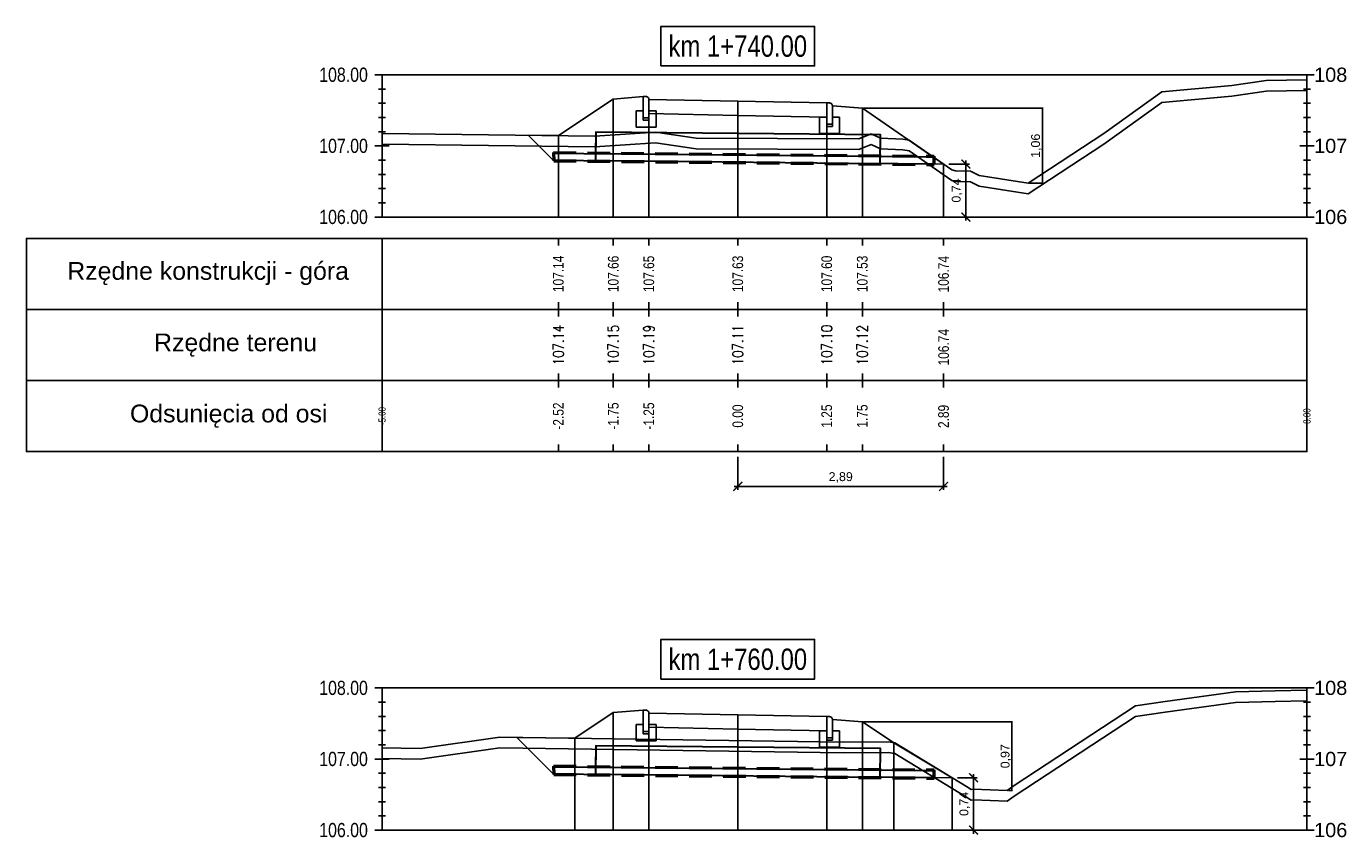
# Model space of a CAD drawing. Extents: x 7537626 to 7538805, y 5722894 to 5725486.
# Tile 86 of 90: x 7538702 to 7538721, y 5725469 to 5725481. Entities that reach past the tile are written whole.
import ezdxf

# ---------------------------------------------------------------- set-up
doc = ezdxf.new("R2010")
doc.units = 0
doc.header["$PDMODE"] = 35
doc.header["$PDSIZE"] = 0.3
doc.linetypes.add('HIDDEN', pattern=[9.525, 6.35, -3.175])
for name, color, linetype in [('C-DROGI-PROFILE', 7, 'Continuous'), ('C-DROGI-PROFILE-ETYKIETY', 7, 'Continuous'), ('C-DROGI-PRZEKROJE-ETYKIETY', 7, 'Continuous'), ('C-POPRZECZKA-przekrój', 2, 'Continuous'), ('C-POPRZECZKA-widok', 1, 'Continuous')]:
    doc.layers.add(name, color=color, linetype=linetype)
for name, color, linetype, true_color in [('C-humus', 7, 'Continuous', 0x003df5), ('C-Teren', 7, 'Continuous', 0x005716), ('poprzeczki', 7, 'Continuous', 0x0000d6)]:
    doc.layers.add(name, color=color, linetype=linetype, true_color=true_color)
doc.layers.add('Pom-plan', color=4, linetype='Continuous', plot=False)
doc.styles.add('2mm08', font='arial.ttf', dxfattribs={"width": 0.8})
doc.styles.add('opis_50', font='arial.ttf', dxfattribs={"height": 0.125})
doc.styles.get("Standard").update_dxf_attribs({"font": 'arial.ttf'})
doc.dimstyles.new('OPIS_50', dxfattribs={"dimscale": 0.5, "dimtxt": 0.125, "dimasz": 0.25, "dimexe": 0.1, "dimexo": 0.15, "dimgap": 0.1, "dimtad": 1, "dimzin": 0, "dimtxsty": 'opis_50', "dimblk": 'ARCHTICK', "dimcen": 0.15, "dimdle": 0.1, "dimaunit": 2, "dimadec": 4, "dimazin": 0, "dimtfac": 1, "dimtmove": 0, "dimatfit": 3, "dimfxl": 1, "dimarcsym": 0})

# ---------------------------------------------------------------- blocks, each defined once
blk = doc.blocks.new('_ArchTick')
at = {"color": 0, "linetype": 'ByBlock', "const_width": 0.15}
blk.add_lwpolyline([(-0.5, -0.5), (0.5, 0.5)], dxfattribs=at)
blk = doc.blocks.new('*D29')
at = {"layer": 'Defpoints', "color": 0, "transparency": 16777216}
for p in [(7538714.223, 5725479.566), (7538716.552, 5725478.511), (7538716.755, 5725478.511)]:
    blk.add_point(p, dxfattribs=at)
at = {"layer": 'poprzeczki', "color": 0, "lineweight": -2, "transparency": 16777216}
for p, q in [((7538714.238, 5725479.566), (7538716.765, 5725479.566)), ((7538716.755, 5725479.576), (7538716.755, 5725478.501)), ((7538716.567, 5725478.511), (7538716.765, 5725478.511))]:
    blk.add_line(p, q, dxfattribs=at)
at = {"layer": 'poprzeczki', "color": 0, "lineweight": -2, "transparency": 16777216, "xscale": 0.025, "yscale": 0.025, "zscale": 0.025}
for p, rotation in [((7538716.755, 5725479.566), 90), ((7538716.755, 5725478.511), 270)]:
    blk.add_blockref('_ArchTick', p, dxfattribs=dict(at, rotation=rotation))
at = {"layer": 'poprzeczki', "color": 0, "transparency": 16777216, "insert": (7538716.669, 5725479.038), "char_height": 0.125, "attachment_point": 5, "rotation": 90, "style": 'opis_50'}
blk.add_mtext('1,06', dxfattribs=at)
blk = doc.blocks.new('*D30')
at = {"layer": 'Defpoints', "color": 0, "transparency": 16777216}
for p in [(7538714.223, 5725470.934), (7538716.261, 5725469.969), (7538716.326, 5725469.969)]:
    blk.add_point(p, dxfattribs=at)
at = {"layer": 'poprzeczki', "color": 0, "lineweight": -2, "transparency": 16777216}
for p, q in [((7538714.238, 5725470.934), (7538716.336, 5725470.934)), ((7538716.326, 5725470.944), (7538716.326, 5725469.959)), ((7538716.276, 5725469.969), (7538716.336, 5725469.969))]:
    blk.add_line(p, q, dxfattribs=at)
at = {"layer": 'poprzeczki', "color": 0, "lineweight": -2, "transparency": 16777216, "xscale": 0.025, "yscale": 0.025, "zscale": 0.025}
for p, rotation in [((7538716.326, 5725470.934), 90), ((7538716.326, 5725469.969), 270)]:
    blk.add_blockref('_ArchTick', p, dxfattribs=dict(at, rotation=rotation))
at = {"layer": 'poprzeczki', "color": 0, "transparency": 16777216, "insert": (7538716.241, 5725470.451), "char_height": 0.125, "attachment_point": 5, "rotation": 90, "style": 'opis_50'}
blk.add_mtext('0,97', dxfattribs=at)
blk = doc.blocks.new('geokrata')
at = {"layer": 'C-POPRZECZKA-przekrój', "color": 172, "linetype": 'HIDDEN', "lineweight": 50, "ltscale": 0.05, "true_color": 0x0000cc}
for p, q in [((7538464.885, 5725469.743), (7538470.234, 5725469.689)), ((7538464.887, 5725469.627), (7538470.233, 5725469.573))]:
    blk.add_line(p, q, dxfattribs=at)
at = {"layer": 'C-POPRZECZKA-przekrój', "color": 98, "linetype": 'Continuous', "lineweight": 30, "true_color": 0x006100}
for p, q in [((7538464.892, 5725469.735), (7538465.726, 5725469.726)), ((7538464.893, 5725469.635), (7538465.725, 5725469.626)), ((7538469.225, 5725469.591), (7538470.225, 5725469.581))]:
    blk.add_line(p, q, dxfattribs=at)
for points in [[(7538467.479, 5725470.009), (7538465.479, 5725470.029), (7538465.475, 5725469.629), (7538469.475, 5725469.589), (7538469.479, 5725469.989), (7538467.479, 5725470.009), (7538465.479, 5725470.029), (7538465.476, 5725469.729), (7538470.226, 5725469.681)], [(7538464.892, 5725469.735), (7538464.893, 5725469.635)], [(7538470.225, 5725469.581), (7538470.226, 5725469.681)]]:
    blk.add_lwpolyline(points, dxfattribs=at)
at = {"layer": 'C-POPRZECZKA-przekrój', "color": 172, "linetype": 'HIDDEN', "lineweight": 50, "ltscale": 0.05, "true_color": 0x0000cc}
for points in [[(7538464.885, 5725469.743), (7538464.887, 5725469.627)], [(7538470.233, 5725469.573), (7538470.234, 5725469.689)]]:
    blk.add_lwpolyline(points, dxfattribs=at)
blk = doc.blocks.new('*D269')
at = {"layer": 'Defpoints', "color": 0, "transparency": 16777216}
for p in [(7538715.486, 5725470.148), (7538715.787, 5725470.148), (7538715.486, 5725469.411)]:
    blk.add_point(p, dxfattribs=at)
at = {"layer": 'Pom-plan', "color": 0, "lineweight": -2, "transparency": 16777216}
for p, q in [((7538715.561, 5725470.148), (7538715.837, 5725470.148)), ((7538715.787, 5725469.361), (7538715.787, 5725470.198)), ((7538715.561, 5725469.411), (7538715.837, 5725469.411))]:
    blk.add_line(p, q, dxfattribs=at)
at = {"layer": 'Pom-plan', "color": 0, "lineweight": -2, "transparency": 16777216, "xscale": 0.125, "yscale": 0.125, "zscale": 0.125}
for p, rotation in [((7538715.787, 5725470.148), 90), ((7538715.787, 5725469.411), 270)]:
    blk.add_blockref('_ArchTick', p, dxfattribs=dict(at, rotation=rotation))
at = {"layer": 'Pom-plan', "color": 0, "transparency": 16777216, "insert": (7538715.662, 5725469.78), "char_height": 0.125, "attachment_point": 5, "rotation": 90, "style": 'opis_50'}
blk.add_mtext('0,74', dxfattribs=at)
blk = doc.blocks.new('*D270')
at = {"layer": 'Defpoints', "color": 0, "transparency": 16777216}
for p in [(7538715.365, 5725478.781), (7538715.365, 5725478.036), (7538715.679, 5725478.036)]:
    blk.add_point(p, dxfattribs=at)
at = {"layer": 'Pom-plan', "color": 0, "lineweight": -2, "transparency": 16777216}
for p, q in [((7538715.44, 5725478.781), (7538715.729, 5725478.781)), ((7538715.679, 5725478.831), (7538715.679, 5725477.986)), ((7538715.44, 5725478.036), (7538715.729, 5725478.036))]:
    blk.add_line(p, q, dxfattribs=at)
at = {"layer": 'Pom-plan', "color": 0, "lineweight": -2, "transparency": 16777216, "xscale": 0.125, "yscale": 0.125, "zscale": 0.125}
for p, rotation in [((7538715.679, 5725478.781), 90), ((7538715.679, 5725478.036), 270)]:
    blk.add_blockref('_ArchTick', p, dxfattribs=dict(at, rotation=rotation))
at = {"layer": 'Pom-plan', "color": 0, "transparency": 16777216, "insert": (7538715.554, 5725478.409), "char_height": 0.125, "attachment_point": 5, "rotation": 90, "style": 'opis_50'}
blk.add_mtext('0,74', dxfattribs=at)
blk = doc.blocks.new('*D271')
at = {"layer": 'Defpoints', "color": 0, "transparency": 16777216}
for p in [(7538712.473, 5725474.736), (7538715.365, 5725474.736), (7538715.365, 5725474.247)]:
    blk.add_point(p, dxfattribs=at)
at = {"layer": 'Pom-plan', "color": 0, "lineweight": -2, "transparency": 16777216}
for p, q in [((7538712.473, 5725474.661), (7538712.473, 5725474.197)), ((7538715.365, 5725474.661), (7538715.365, 5725474.197)), ((7538712.423, 5725474.247), (7538715.415, 5725474.247))]:
    blk.add_line(p, q, dxfattribs=at)
at = {"layer": 'Pom-plan', "color": 0, "lineweight": -2, "transparency": 16777216, "xscale": 0.125, "yscale": 0.125, "zscale": 0.125, "rotation": 180}
blk.add_blockref('_ArchTick', (7538712.473, 5725474.247), dxfattribs=at)
at = {"layer": 'Pom-plan', "color": 0, "lineweight": -2, "transparency": 16777216, "xscale": 0.125, "yscale": 0.125, "zscale": 0.125}
blk.add_blockref('_ArchTick', (7538715.365, 5725474.247), dxfattribs=at)
at = {"layer": 'Pom-plan', "color": 0, "transparency": 16777216, "insert": (7538713.919, 5725474.372), "char_height": 0.125, "attachment_point": 5, "style": 'opis_50'}
blk.add_mtext('2,89', dxfattribs=at)

msp = doc.modelspace()

# ---------------------------------------------------------------- linework, layer by layer
at = {"layer": 'C-DROGI-PROFILE', "color": 7, "linetype": 'Continuous', "lineweight": -3}
for p, q in [((7538709.951, 5725477.736), (7538709.951, 5725477.636)), ((7538710.723, 5725477.736), (7538710.723, 5725477.636)), ((7538711.223, 5725477.736), (7538711.223, 5725477.636)), ((7538712.473, 5725477.736), (7538712.473, 5725477.636)), ((7538713.723, 5725477.736), (7538713.723, 5725477.636)), ((7538714.223, 5725477.736), (7538714.223, 5725477.636)), ((7538715.365, 5725477.736), (7538715.365, 5725477.636)), ((7538709.951, 5725476.736), (7538709.951, 5725476.836)), ((7538710.723, 5725476.736), (7538710.723, 5725476.836)), ((7538711.223, 5725476.736), (7538711.223, 5725476.836)), ((7538712.473, 5725476.736), (7538712.473, 5725476.836)), ((7538713.723, 5725476.736), (7538713.723, 5725476.836)), ((7538714.223, 5725476.736), (7538714.223, 5725476.836)), ((7538715.365, 5725476.736), (7538715.365, 5725476.836)), ((7538709.951, 5725476.736), (7538709.951, 5725476.636)), ((7538710.723, 5725476.736), (7538710.723, 5725476.636)), ((7538711.223, 5725476.736), (7538711.223, 5725476.636)), ((7538712.473, 5725476.736), (7538712.473, 5725476.636)), ((7538713.723, 5725476.736), (7538713.723, 5725476.636)), ((7538714.223, 5725476.736), (7538714.223, 5725476.636)), ((7538715.365, 5725476.736), (7538715.365, 5725476.636)), ((7538709.951, 5725475.736), (7538709.951, 5725475.836)), ((7538710.723, 5725475.736), (7538710.723, 5725475.836)), ((7538711.223, 5725475.736), (7538711.223, 5725475.836)), ((7538712.473, 5725475.736), (7538712.473, 5725475.836)), ((7538713.723, 5725475.736), (7538713.723, 5725475.836)), ((7538714.223, 5725475.736), (7538714.223, 5725475.836)), ((7538715.365, 5725475.736), (7538715.365, 5725475.836)), ((7538709.951, 5725475.736), (7538709.951, 5725475.636)), ((7538710.723, 5725475.736), (7538710.723, 5725475.636)), ((7538711.223, 5725475.736), (7538711.223, 5725475.636)), ((7538712.473, 5725475.736), (7538712.473, 5725475.636)), ((7538713.723, 5725475.736), (7538713.723, 5725475.636)), ((7538714.223, 5725475.736), (7538714.223, 5725475.636)), ((7538715.365, 5725475.736), (7538715.365, 5725475.636)), ((7538709.951, 5725474.736), (7538709.951, 5725474.836)), ((7538710.723, 5725474.736), (7538710.723, 5725474.836)), ((7538711.223, 5725474.736), (7538711.223, 5725474.836)), ((7538712.473, 5725474.736), (7538712.473, 5725474.836)), ((7538713.723, 5725474.736), (7538713.723, 5725474.836)), ((7538714.223, 5725474.736), (7538714.223, 5725474.836)), ((7538715.365, 5725474.736), (7538715.365, 5725474.836))]:
    msp.add_line(p, q, dxfattribs=at)
at = {"layer": 'C-DROGI-PROFILE', "color": 1, "linetype": 'Continuous', "lineweight": -3}
for points in [[(7538707.473, 5725476.736), (7538707.473, 5725477.736), (7538702.473, 5725477.736), (7538702.473, 5725476.736)], [(7538707.473, 5725476.736), (7538720.473, 5725476.736), (7538720.473, 5725477.736), (7538707.473, 5725477.736)], [(7538707.473, 5725475.736), (7538707.473, 5725476.736), (7538702.473, 5725476.736), (7538702.473, 5725475.736)], [(7538707.473, 5725475.736), (7538720.473, 5725475.736), (7538720.473, 5725476.736), (7538707.473, 5725476.736)], [(7538707.473, 5725474.736), (7538707.473, 5725475.736), (7538702.473, 5725475.736), (7538702.473, 5725474.736)], [(7538707.473, 5725474.736), (7538720.473, 5725474.736), (7538720.473, 5725475.736), (7538707.473, 5725475.736)]]:
    msp.add_3dface(points, dxfattribs=at)
at = {"layer": 'C-DROGI-PRZEKROJE-ETYKIETY', "color": 1, "linetype": 'Continuous', "lineweight": -3}
for p, q in [((7538710.723, 5725479.696), (7538710.723, 5725478.036)), ((7538711.223, 5725479.69), (7538711.223, 5725478.036)), ((7538712.473, 5725479.665), (7538712.473, 5725478.036)), ((7538713.723, 5725479.64), (7538713.723, 5725478.036)), ((7538714.223, 5725479.566), (7538714.223, 5725478.036)), ((7538709.951, 5725479.181), (7538709.951, 5725478.036)), ((7538710.723, 5725471.064), (7538710.723, 5725469.411)), ((7538711.223, 5725471.058), (7538711.223, 5725469.411)), ((7538712.473, 5725471.033), (7538712.473, 5725469.411)), ((7538713.723, 5725471.008), (7538713.723, 5725469.411)), ((7538714.223, 5725470.934), (7538714.223, 5725469.411)), ((7538710.183, 5725470.704), (7538710.183, 5725469.411)), ((7538714.664, 5725470.64), (7538714.664, 5725469.411))]:
    msp.add_line(p, q, dxfattribs=at)
for points in [[(7538715.365, 5725478.781), (7538715.365, 5725478.036)], [(7538715.486, 5725470.148), (7538715.486, 5725469.411)]]:
    msp.add_lwpolyline(points, dxfattribs=at)
at = {"layer": 'C-humus'}
for p, q in [((7538718.431, 5725479.645), (7538719.417, 5725479.735)), ((7538719.417, 5725479.735), (7538719.899, 5725479.806)), ((7538719.899, 5725479.806), (7538720.473, 5725479.817)), ((7538717.616, 5725479.06), (7538718.431, 5725479.645)), ((7538707.473, 5725479.061), (7538710.463, 5725479.025)), ((7538710.463, 5725479.025), (7538711.318, 5725479.078)), ((7538711.318, 5725479.078), (7538711.886, 5725478.995)), ((7538711.886, 5725478.995), (7538714.176, 5725478.987)), ((7538714.176, 5725478.987), (7538714.345, 5725479.055)), ((7538714.345, 5725479.055), (7538714.478, 5725478.994)), ((7538714.478, 5725478.994), (7538714.791, 5725478.982)), ((7538714.791, 5725478.982), (7538714.88, 5725478.967)), ((7538714.88, 5725478.967), (7538715.482, 5725478.549)), ((7538716.552, 5725478.361), (7538717.616, 5725479.06)), ((7538715.482, 5725478.549), (7538715.533, 5725478.535)), ((7538715.533, 5725478.535), (7538715.745, 5725478.531)), ((7538715.745, 5725478.531), (7538715.864, 5725478.468)), ((7538715.864, 5725478.468), (7538716.552, 5725478.361)), ((7538718.481, 5725471.069), (7538719.469, 5725471.209)), ((7538719.469, 5725471.209), (7538720.024, 5725471.22)), ((7538720.024, 5725471.22), (7538720.473, 5725471.23)), ((7538716.355, 5725469.887), (7538718.063, 5725471.012)), ((7538718.063, 5725471.012), (7538718.481, 5725471.069)), ((7538708.009, 5725470.41), (7538709.129, 5725470.569)), ((7538709.129, 5725470.569), (7538713.955, 5725470.5)), ((7538713.955, 5725470.5), (7538714.585, 5725470.504)), ((7538714.585, 5725470.504), (7538714.68, 5725470.488)), ((7538714.68, 5725470.488), (7538715.689, 5725469.874)), ((7538707.473, 5725470.417), (7538708.009, 5725470.41)), ((7538716.261, 5725469.819), (7538716.355, 5725469.887)), ((7538715.689, 5725469.874), (7538715.755, 5725469.835)), ((7538715.755, 5725469.835), (7538715.78, 5725469.836)), ((7538715.78, 5725469.836), (7538716.261, 5725469.819))]:
    msp.add_line(p, q, dxfattribs=at)
at = {"layer": 'C-POPRZECZKA-przekrój', "color": 2, "linetype": 'Continuous', "lineweight": -3}
for p, q in [((7538710.723, 5725479.696), (7538711.143, 5725479.73)), ((7538711.183, 5725479.73), (7538711.143, 5725479.73)), ((7538711.143, 5725479.73), (7538711.143, 5725479.4)), ((7538711.189, 5725479.729), (7538711.183, 5725479.73)), ((7538711.197, 5725479.727), (7538711.189, 5725479.729)), ((7538711.206, 5725479.723), (7538711.197, 5725479.727)), ((7538711.212, 5725479.718), (7538711.206, 5725479.723)), ((7538711.216, 5725479.713), (7538711.212, 5725479.718)), ((7538711.22, 5725479.705), (7538711.216, 5725479.713)), ((7538711.223, 5725479.697), (7538711.22, 5725479.705)), ((7538709.951, 5725479.181), (7538710.723, 5725479.696)), ((7538711.043, 5725479.3), (7538711.043, 5725479.53)), ((7538711.043, 5725479.53), (7538711.143, 5725479.53)), ((7538711.143, 5725479.53), (7538711.143, 5725479.43)), ((7538711.223, 5725479.69), (7538711.223, 5725479.697)), ((7538711.223, 5725479.69), (7538712.473, 5725479.665)), ((7538711.223, 5725479.69), (7538711.224, 5725479.49)), ((7538711.223, 5725479.4), (7538711.223, 5725479.69)), ((7538711.223, 5725479.69), (7538711.223, 5725479.53)), ((7538711.223, 5725479.53), (7538711.323, 5725479.53)), ((7538711.323, 5725479.53), (7538711.323, 5725479.3)), ((7538712.473, 5725479.465), (7538712.473, 5725479.665)), ((7538712.473, 5725479.665), (7538713.723, 5725479.64)), ((7538713.723, 5725479.64), (7538713.722, 5725479.44)), ((7538713.763, 5725479.64), (7538713.723, 5725479.64)), ((7538713.723, 5725479.64), (7538713.723, 5725479.31)), ((7538713.769, 5725479.639), (7538713.763, 5725479.64)), ((7538713.777, 5725479.637), (7538713.769, 5725479.639)), ((7538713.786, 5725479.633), (7538713.777, 5725479.637)), ((7538713.792, 5725479.628), (7538713.786, 5725479.633)), ((7538713.796, 5725479.623), (7538713.792, 5725479.628)), ((7538713.8, 5725479.615), (7538713.796, 5725479.623)), ((7538713.803, 5725479.607), (7538713.8, 5725479.615)), ((7538713.803, 5725479.6), (7538713.803, 5725479.607)), ((7538713.803, 5725479.31), (7538713.803, 5725479.6)), ((7538713.803, 5725479.6), (7538713.803, 5725479.44)), ((7538713.803, 5725479.6), (7538714.223, 5725479.566)), ((7538714.223, 5725479.566), (7538715.365, 5725478.781)), ((7538711.143, 5725479.43), (7538711.223, 5725479.43)), ((7538711.143, 5725479.4), (7538711.223, 5725479.4)), ((7538711.224, 5725479.49), (7538712.473, 5725479.465)), ((7538712.473, 5725479.465), (7538713.722, 5725479.44)), ((7538713.623, 5725479.21), (7538713.623, 5725479.44)), ((7538713.623, 5725479.44), (7538713.723, 5725479.44)), ((7538713.723, 5725479.44), (7538713.723, 5725479.34)), ((7538713.723, 5725479.34), (7538713.803, 5725479.34)), ((7538713.803, 5725479.44), (7538713.903, 5725479.44)), ((7538713.903, 5725479.44), (7538713.903, 5725479.21)), ((7538711.323, 5725479.3), (7538711.043, 5725479.3)), ((7538713.903, 5725479.21), (7538713.623, 5725479.21)), ((7538713.723, 5725479.31), (7538713.803, 5725479.31)), ((7538710.183, 5725470.704), (7538710.723, 5725471.064)), ((7538710.723, 5725471.064), (7538711.143, 5725471.098)), ((7538711.183, 5725471.098), (7538711.143, 5725471.098)), ((7538711.143, 5725471.098), (7538711.143, 5725470.768)), ((7538711.189, 5725471.097), (7538711.183, 5725471.098)), ((7538711.197, 5725471.095), (7538711.189, 5725471.097)), ((7538711.206, 5725471.091), (7538711.197, 5725471.095)), ((7538711.212, 5725471.086), (7538711.206, 5725471.091)), ((7538711.216, 5725471.081), (7538711.212, 5725471.086)), ((7538711.22, 5725471.073), (7538711.216, 5725471.081)), ((7538711.223, 5725471.065), (7538711.22, 5725471.073)), ((7538711.223, 5725471.058), (7538711.223, 5725471.065)), ((7538711.223, 5725471.058), (7538712.473, 5725471.033)), ((7538711.223, 5725471.058), (7538711.224, 5725470.858)), ((7538711.223, 5725470.768), (7538711.223, 5725471.058)), ((7538711.223, 5725471.058), (7538711.223, 5725470.898)), ((7538712.473, 5725470.833), (7538712.473, 5725471.033)), ((7538712.473, 5725471.033), (7538713.723, 5725471.008)), ((7538713.723, 5725471.008), (7538713.722, 5725470.808)), ((7538713.763, 5725471.008), (7538713.723, 5725471.008)), ((7538713.723, 5725471.008), (7538713.723, 5725470.678)), ((7538713.769, 5725471.007), (7538713.763, 5725471.008)), ((7538713.777, 5725471.005), (7538713.769, 5725471.007)), ((7538713.786, 5725471.001), (7538713.777, 5725471.005)), ((7538713.792, 5725470.996), (7538713.786, 5725471.001)), ((7538713.796, 5725470.991), (7538713.792, 5725470.996)), ((7538713.8, 5725470.983), (7538713.796, 5725470.991)), ((7538711.043, 5725470.668), (7538711.043, 5725470.898)), ((7538711.043, 5725470.898), (7538711.143, 5725470.898)), ((7538711.143, 5725470.898), (7538711.143, 5725470.798)), ((7538711.223, 5725470.898), (7538711.323, 5725470.898)), ((7538711.224, 5725470.858), (7538712.473, 5725470.833)), ((7538711.323, 5725470.898), (7538711.323, 5725470.668)), ((7538712.473, 5725470.833), (7538713.722, 5725470.808)), ((7538713.623, 5725470.578), (7538713.623, 5725470.808)), ((7538713.623, 5725470.808), (7538713.723, 5725470.808)), ((7538713.723, 5725470.808), (7538713.723, 5725470.708)), ((7538713.803, 5725470.975), (7538713.8, 5725470.983)), ((7538713.803, 5725470.968), (7538713.803, 5725470.975)), ((7538713.803, 5725470.678), (7538713.803, 5725470.968)), ((7538713.803, 5725470.968), (7538713.803, 5725470.808)), ((7538713.803, 5725470.968), (7538714.223, 5725470.934)), ((7538713.803, 5725470.808), (7538713.903, 5725470.808)), ((7538713.903, 5725470.808), (7538713.903, 5725470.578)), ((7538714.223, 5725470.934), (7538714.664, 5725470.64)), ((7538711.323, 5725470.668), (7538711.043, 5725470.668)), ((7538711.143, 5725470.798), (7538711.223, 5725470.798)), ((7538711.143, 5725470.768), (7538711.223, 5725470.768)), ((7538713.723, 5725470.708), (7538713.803, 5725470.708)), ((7538713.723, 5725470.678), (7538713.803, 5725470.678)), ((7538713.903, 5725470.578), (7538713.623, 5725470.578))]:
    msp.add_line(p, q, dxfattribs=at)
at = {"layer": 'C-POPRZECZKA-przekrój'}
for points in [[(7538709.885, 5725478.828), (7538709.526, 5725479.186)], [(7538709.526, 5725479.186), (7538709.951, 5725479.181)], [(7538715.223, 5725478.782), (7538715.365, 5725478.781)], [(7538709.885, 5725470.196), (7538709.365, 5725470.715)], [(7538709.365, 5725470.715), (7538710.183, 5725470.704)], [(7538714.664, 5725470.64), (7538715.486, 5725470.148)], [(7538715.223, 5725470.15), (7538715.486, 5725470.148)]]:
    msp.add_lwpolyline(points, dxfattribs=at)
at = {"layer": 'C-POPRZECZKA-widok', "color": 1, "linetype": 'Continuous', "lineweight": -3}
for p, q in [((7538707.373, 5725480.036), (7538720.573, 5725480.036)), ((7538707.473, 5725478.036), (7538707.473, 5725480.036)), ((7538720.473, 5725478.036), (7538720.473, 5725480.036)), ((7538707.423, 5725479.836), (7538707.523, 5725479.836)), ((7538720.423, 5725479.836), (7538720.523, 5725479.836)), ((7538707.423, 5725479.636), (7538707.523, 5725479.636)), ((7538720.423, 5725479.636), (7538720.523, 5725479.636)), ((7538707.423, 5725479.436), (7538707.523, 5725479.436)), ((7538720.423, 5725479.436), (7538720.523, 5725479.436)), ((7538707.423, 5725479.236), (7538707.523, 5725479.236)), ((7538720.423, 5725479.236), (7538720.523, 5725479.236)), ((7538707.373, 5725479.036), (7538707.573, 5725479.036)), ((7538707.423, 5725479.036), (7538707.523, 5725479.036)), ((7538720.373, 5725479.036), (7538720.573, 5725479.036)), ((7538720.423, 5725479.036), (7538720.523, 5725479.036)), ((7538707.423, 5725478.836), (7538707.523, 5725478.836)), ((7538720.423, 5725478.836), (7538720.523, 5725478.836)), ((7538707.423, 5725478.636), (7538707.523, 5725478.636)), ((7538720.423, 5725478.636), (7538720.523, 5725478.636)), ((7538707.423, 5725478.436), (7538707.523, 5725478.436)), ((7538720.423, 5725478.436), (7538720.523, 5725478.436)), ((7538707.423, 5725478.236), (7538707.523, 5725478.236)), ((7538720.423, 5725478.236), (7538720.523, 5725478.236)), ((7538707.373, 5725478.036), (7538720.573, 5725478.036)), ((7538707.373, 5725471.411), (7538720.573, 5725471.411)), ((7538707.473, 5725469.411), (7538707.473, 5725471.411)), ((7538720.473, 5725469.411), (7538720.473, 5725471.411)), ((7538707.423, 5725471.211), (7538707.523, 5725471.211)), ((7538720.423, 5725471.211), (7538720.523, 5725471.211)), ((7538707.423, 5725471.011), (7538707.523, 5725471.011)), ((7538720.423, 5725471.011), (7538720.523, 5725471.011)), ((7538707.423, 5725470.811), (7538707.523, 5725470.811)), ((7538720.423, 5725470.811), (7538720.523, 5725470.811)), ((7538707.423, 5725470.611), (7538707.523, 5725470.611)), ((7538720.423, 5725470.611), (7538720.523, 5725470.611)), ((7538707.373, 5725470.411), (7538707.573, 5725470.411)), ((7538707.423, 5725470.411), (7538707.523, 5725470.411)), ((7538720.373, 5725470.411), (7538720.573, 5725470.411)), ((7538720.423, 5725470.411), (7538720.523, 5725470.411)), ((7538707.423, 5725470.211), (7538707.523, 5725470.211)), ((7538720.423, 5725470.211), (7538720.523, 5725470.211)), ((7538707.423, 5725470.011), (7538707.523, 5725470.011)), ((7538720.423, 5725470.011), (7538720.523, 5725470.011)), ((7538707.423, 5725469.811), (7538707.523, 5725469.811)), ((7538720.423, 5725469.811), (7538720.523, 5725469.811)), ((7538707.423, 5725469.611), (7538707.523, 5725469.611)), ((7538720.423, 5725469.611), (7538720.523, 5725469.611)), ((7538707.373, 5725469.411), (7538720.573, 5725469.411))]:
    msp.add_line(p, q, dxfattribs=at)
at = {"layer": 'C-POPRZECZKA-widok', "color": 3, "linetype": 'Continuous', "lineweight": -3}
for points in [[(7538711.393, 5725480.161), (7538713.553, 5725480.161), (7538713.553, 5725480.718), (7538711.393, 5725480.718)], [(7538711.393, 5725471.536), (7538713.553, 5725471.536), (7538713.553, 5725472.093), (7538711.393, 5725472.093)]]:
    msp.add_3dface(points, dxfattribs=at)
at = {"layer": 'C-Teren'}
for p, q in [((7538719.417, 5725479.885), (7538719.899, 5725479.956)), ((7538719.899, 5725479.956), (7538720.473, 5725479.967)), ((7538717.616, 5725479.21), (7538718.431, 5725479.795)), ((7538718.431, 5725479.795), (7538719.417, 5725479.885)), ((7538707.473, 5725479.211), (7538710.463, 5725479.175)), ((7538710.463, 5725479.175), (7538711.318, 5725479.228)), ((7538711.318, 5725479.228), (7538711.886, 5725479.145)), ((7538714.176, 5725479.137), (7538714.345, 5725479.205)), ((7538714.345, 5725479.205), (7538714.478, 5725479.144)), ((7538716.552, 5725478.511), (7538717.616, 5725479.21)), ((7538711.886, 5725479.145), (7538714.176, 5725479.137)), ((7538714.478, 5725479.144), (7538714.791, 5725479.132)), ((7538714.791, 5725479.132), (7538714.88, 5725479.117)), ((7538714.88, 5725479.117), (7538715.482, 5725478.699)), ((7538715.482, 5725478.699), (7538715.533, 5725478.685)), ((7538715.533, 5725478.685), (7538715.745, 5725478.681)), ((7538715.745, 5725478.681), (7538715.864, 5725478.618)), ((7538715.864, 5725478.618), (7538716.552, 5725478.511)), ((7538719.469, 5725471.359), (7538720.024, 5725471.37)), ((7538720.024, 5725471.37), (7538720.473, 5725471.38)), ((7538718.063, 5725471.162), (7538718.481, 5725471.219)), ((7538718.481, 5725471.219), (7538719.469, 5725471.359)), ((7538716.355, 5725470.037), (7538718.063, 5725471.162)), ((7538708.009, 5725470.56), (7538709.129, 5725470.719)), ((7538709.129, 5725470.719), (7538713.955, 5725470.65)), ((7538713.955, 5725470.65), (7538714.585, 5725470.654)), ((7538714.585, 5725470.654), (7538714.68, 5725470.638)), ((7538714.68, 5725470.638), (7538715.689, 5725470.024)), ((7538707.473, 5725470.567), (7538708.009, 5725470.56)), ((7538715.689, 5725470.024), (7538715.755, 5725469.985)), ((7538715.755, 5725469.985), (7538715.78, 5725469.986)), ((7538715.78, 5725469.986), (7538716.261, 5725469.969)), ((7538716.261, 5725469.969), (7538716.355, 5725470.037))]:
    msp.add_line(p, q, dxfattribs=at)

# ---------------------------------------------------------------- block references
at = {"layer": 'C-POPRZECZKA-przekrój'}
for p in [(244.998, 9.201), (244.998, 0.569)]:
    msp.add_blockref('geokrata', p, dxfattribs=at)

# ---------------------------------------------------------------- texts
at = {"layer": 'C-DROGI-PROFILE', "color": 2}
for s, p in [('Rzędne konstrukcji - góra', (7538703.048, 5725477.153)), ('Rzędne terenu', (7538704.268, 5725476.147)), ('Odsunięcia od osi', (7538703.929, 5725475.147))]:
    msp.add_text(s, height=0.25, dxfattribs=at).set_placement(p)
at = {"layer": 'C-DROGI-PROFILE-ETYKIETY', "color": 1, "style": '2mm08', "width": 0.8}
for s, p in [('106.74', (7538715.439, 5725476.975)), ('106.74', (7538715.44, 5725475.948)), ('2.89', (7538715.439, 5725475.068))]:
    msp.add_text(s, height=0.15, rotation=90, dxfattribs=at).set_placement(p)
at = {"layer": 'C-DROGI-PROFILE-ETYKIETY', "color": 1, "linetype": 'Continuous', "lineweight": -3, "char_height": 0.15, "attachment_point": 5, "rotation": 90, "style": '2mm08'}
for s, insert in [('107.14', (7538709.951, 5725477.236)), ('107.66', (7538710.723, 5725477.236)), ('107.65', (7538711.223, 5725477.236)), ('107.63', (7538712.473, 5725477.236)), ('107.60', (7538713.723, 5725477.236)), ('107.53', (7538714.223, 5725477.236)), ('{\\Fsimplex.shx|c238;107.14}', (7538709.951, 5725476.236)), ('{\\Fsimplex.shx|c238;107.15}', (7538710.723, 5725476.236)), ('{\\Fsimplex.shx|c238;107.19}', (7538711.223, 5725476.236)), ('{\\Fsimplex.shx|c238;107.11}', (7538712.473, 5725476.236)), ('{\\Fsimplex.shx|c238;107.10}', (7538713.723, 5725476.236)), ('{\\Fsimplex.shx|c238;107.12}', (7538714.223, 5725476.236)), ('-2.52', (7538709.951, 5725475.236)), ('-1.75', (7538710.723, 5725475.236)), ('-1.25', (7538711.223, 5725475.236)), ('0.00', (7538712.473, 5725475.236)), ('1.25', (7538713.723, 5725475.236)), ('1.75', (7538714.223, 5725475.236))]:
    msp.add_mtext(s, dxfattribs=dict(at, insert=insert))
at = {"layer": 'C-DROGI-PROFILE-ETYKIETY', "color": 7, "linetype": 'Continuous', "lineweight": -3, "char_height": 0.1, "attachment_point": 5, "rotation": 90, "style": '2mm08'}
for s, insert in [('-5.00', (7538707.473, 5725475.236)), ('8.00', (7538720.473, 5725475.236))]:
    msp.add_mtext(s, dxfattribs=dict(at, insert=insert))
at = {"layer": 'C-POPRZECZKA-widok', "color": 3, "linetype": 'Continuous', "lineweight": -3, "char_height": 0.3, "attachment_point": 8, "style": '2mm08'}
for s, insert in [('km 1+740.00', (7538712.473, 5725480.286)), ('km 1+760.00', (7538712.473, 5725471.661))]:
    msp.add_mtext(s, dxfattribs=dict(at, insert=insert))
at = {"layer": 'C-POPRZECZKA-widok', "color": 1, "linetype": 'Continuous', "lineweight": -3, "char_height": 0.2, "attachment_point": 6, "style": '2mm08'}
for s, insert in [('108.00', (7538707.273, 5725480.036)), ('107.00', (7538707.273, 5725479.036)), ('106.00', (7538707.273, 5725478.036)), ('108.00', (7538707.273, 5725471.411)), ('107.00', (7538707.273, 5725470.411)), ('106.00', (7538707.273, 5725469.411))]:
    msp.add_mtext(s, dxfattribs=dict(at, insert=insert))
at = {"layer": 'C-POPRZECZKA-widok', "color": 1, "linetype": 'Continuous', "lineweight": -3, "char_height": 0.2, "attachment_point": 4}
for s, insert in [('108', (7538720.573, 5725480.036)), ('107', (7538720.573, 5725479.036)), ('106', (7538720.573, 5725478.036)), ('108', (7538720.573, 5725471.411)), ('107', (7538720.573, 5725470.411)), ('106', (7538720.573, 5725469.411))]:
    msp.add_mtext(s, dxfattribs=dict(at, insert=insert))

# ---------------------------------------------------------------- dimensions: what is measured, and where the dimension line sits
at = {"layer": 'Pom-plan'}
for base, p1, p2, picture, middle in [((7538715.6787, 5725478.0365), (7538715.3646, 5725478.7806), (7538715.3646, 5725478.0365), '*D270', (7538715.5535, 5725478.4086)), ((7538715.787, 5725470.148), (7538715.486, 5725469.411), (7538715.486, 5725470.148), '*D269', (7538715.662, 5725469.78))]:
    dim = msp.add_linear_dim(base=base, p1=p1, p2=p2, angle=90, dimstyle='OPIS_50', dxfattribs=at)
    dim.commit()
    dim.dimension.update_dxf_attribs({"geometry": picture, "text_midpoint": middle})
dim = msp.add_linear_dim(base=(7538715.365, 5725474.247), p1=(7538712.473, 5725474.736), p2=(7538715.365, 5725474.736), dimstyle='OPIS_50', dxfattribs=at)
dim.commit()
dim.dimension.update_dxf_attribs({"geometry": '*D271', "text_midpoint": (7538713.919, 5725474.372)})
at = {"layer": 'poprzeczki'}
for base, p1, p2, picture, middle in [((7538716.7545, 5725478.5107), (7538714.2232, 5725479.566), (7538716.5521, 5725478.5107), '*D29', (7538716.6694, 5725479.0383)), ((7538716.3259, 5725469.9685), (7538714.2232, 5725470.9342), (7538716.2609, 5725469.9685), '*D30', (7538716.2408, 5725470.4514))]:
    dim = msp.add_linear_dim(base=base, p1=p1, p2=p2, angle=90, dimstyle='OPIS_50', override={"dimscale": 0.1}, dxfattribs=at)
    dim.commit()
    dim.dimension.update_dxf_attribs({"geometry": picture, "text_midpoint": middle})

doc.saveas('drawing.dxf')
